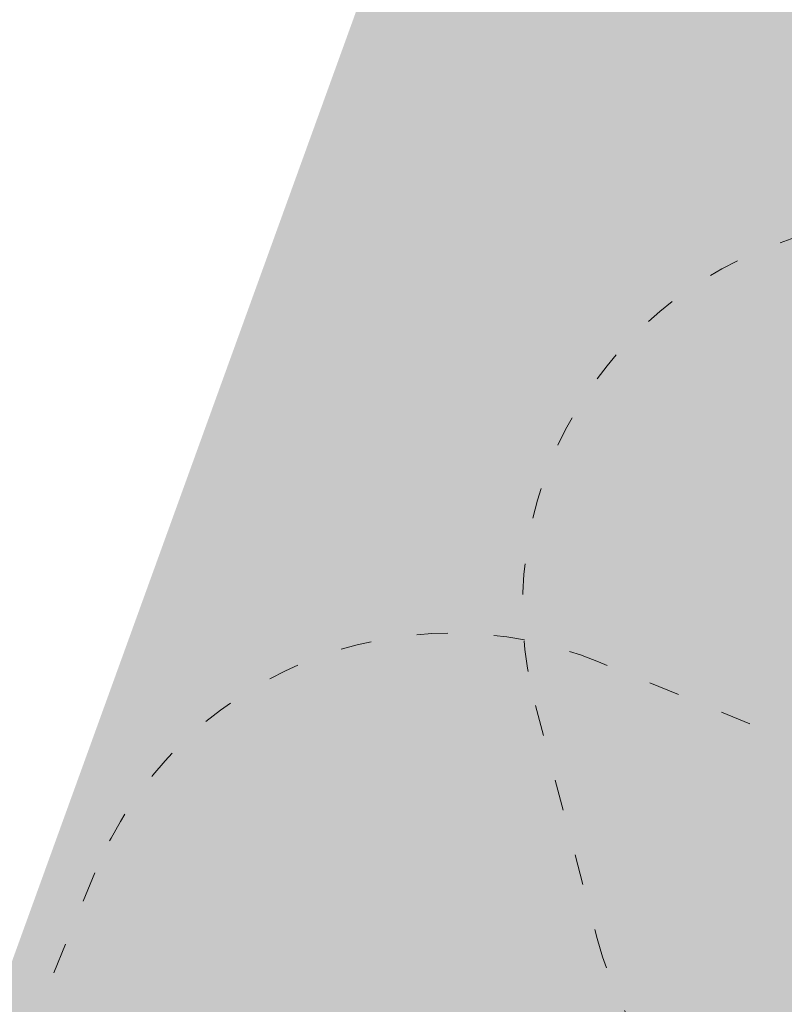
# Model space of a CAD drawing. Header units: inches. Extents: x -93 to 151, y -96 to 115.
# Tile 45 of 126: x -33.67 to -30.69, y 45.28 to 49.11. Entities that reach past the tile are written whole.
import ezdxf

# ---------------------------------------------------------------- set-up
doc = ezdxf.new("R2010")
doc.units = ezdxf.units.IN
doc.header["$MEASUREMENT"] = 0
doc.linetypes.add('ACAD_ISO03W100', pattern=[30, 12, -18])
for name, color, linetype, lineweight in [('1_mapa', 7, 'Continuous', 5), ('1_projektowane', 7, 'Continuous', 5), ('1_trawnik', 84, 'Continuous', 0), ('strefa', 7, 'ACAD_ISO03W100', 5)]:
    doc.layers.add(name, color=color, linetype=linetype, lineweight=lineweight)
picture_1 = doc.add_image_def('image1.jpg', size_in_pixel=(9921, 7015))

# ---------------------------------------------------------------- blocks, each defined once
blk = doc.blocks.new('kfkfkfkf')
at = {"layer": 'strefa', "color": 0, "ltscale": 0.01}
blk.add_lwpolyline([(125.176, 8.2568, 0.414214), (123.676, 9.7568), (122.2479, 9.7568, 0.414214), (120.7479, 8.2568), (120.7479, 7.3204, 0.414214), (122.2479, 5.8204), (123.676, 5.8204, 0.414214), (125.176, 7.3204)], format="xyb", close=True, dxfattribs=at)
blk = doc.blocks.new('ddd')
at = {"layer": 'strefa', "color": 0, "ltscale": 0.01}
blk.add_lwpolyline([(95.4885, 5.0969), (95.4885, 4.1606, 0.414214), (96.9885, 2.6606), (98.6704, 2.6606, 0.414214), (100.1704, 4.1606), (100.1704, 5.0969, 0.414214), (98.6704, 6.5969), (96.9885, 6.5969, 0.414214)], format="xyb", close=True, dxfattribs=at)

msp = doc.modelspace()

# ---------------------------------------------------------------- hatches: boundary and pattern name
at = {"layer": '1_trawnik'}
h = msp.add_hatch(dxfattribs=at)
h.set_pattern_fill('GRASS', color=256, scale=0.5)
h.paths.add_polyline_path([(-34.7935, 40.9898), (-29.2822, 38.2964), (-25.8682, 49.1163), (-31.7251, 50.8916), (-35.244, 41.1748)])
h.paths.add_polyline_path([(-16.1614, 46.2548), (-18.8496, 37.416), (-26.5718, 39.7883), (-29.31, 31.2721), (-25.8343, 29.4543), (-23.4102, 35.1312), (-17.2315, 32.7077), (-17.124, 32.6633), (-17.3909, 31.9261), (-11.6179, 29.8953), (-7.962, 43.991), (-11.0913, 44.8438), (-11.5145, 43.0161), (-10.0677, 42.6199), (-12.0483, 35.3862), (-17.8353, 36.9707), (-16.2508, 42.7577), (-13.3573, 41.9654), (-12.9612, 43.4122), (-11.5145, 43.0161), (-11.0913, 44.8438)])
h.paths.add_polyline_path([(-2.1532, 21.3265), (1.6432, 18.4), (-1.3289, 14.7642), (-6.1352, 16.8383)])

# ---------------------------------------------------------------- block references
at = {"layer": '1_projektowane'}
for name, p, rotation in [('ddd', (64.0959, 76.1422), 194.8518858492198), ('kfkfkfkf', (-71.2087, -72.3548), 67.73263391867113)]:
    msp.add_blockref(name, p, dxfattribs=dict(at, rotation=rotation))

# ---------------------------------------------------------------- pictures from other files: only their frames are drawn
at = {"layer": '1_mapa'}
image = msp.add_image(picture_1, insert=(55.5372, -96.0192), size_in_units=(210.6508, 148.9483), rotation=90, dxfattribs=dict(at, fade=40))
image.dxf.flags = 7

doc.saveas('drawing.dxf')
